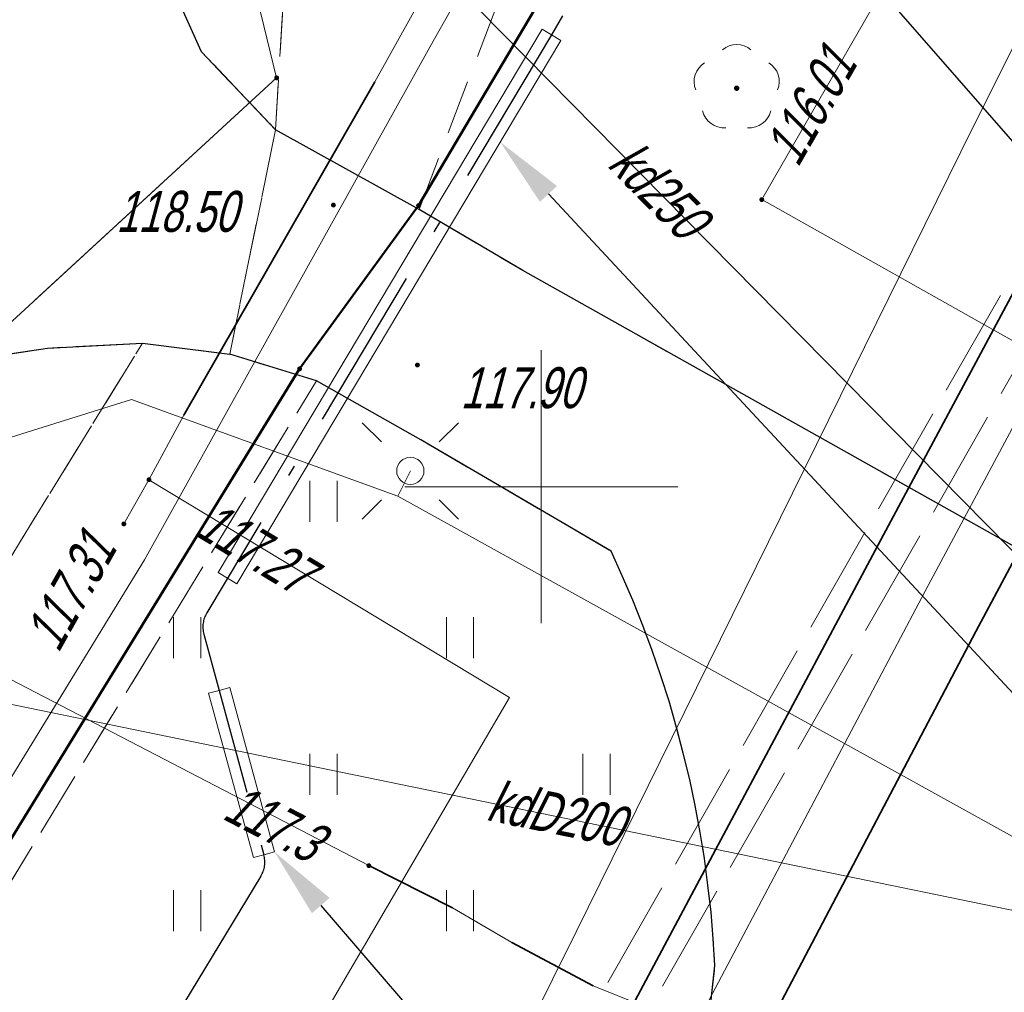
# Model space of a CAD drawing. Extents: x 7463256 to 7464485, y 5957341 to 5958260.
# Tile 130 of 256: x 7463790 to 7463808, y 5957641 to 5957659. Entities that reach past the tile are written whole.
import ezdxf
from ezdxf import colors
from ezdxf.entities.mleader import LeaderData, LeaderLine
from ezdxf.math import Vec2, Vec3

# ---------------------------------------------------------------- set-up
doc = ezdxf.new("R2010")
doc.units = 0
doc.header["$MEASUREMENT"] = 0
for name, pattern in [('1.5_0.5', [2, 1.5, -0.5]), ('218-500', [1, 0.5, -0.5]), ('GAK', [5.2, 3, -1, 0.2, -1]), ('l219_500', [0]), ('mz1.0_0.5', [1.5, 1, -0.5]), ('mz2.0_0.5', [2.5, 2, -0.5])]:
    doc.linetypes.add(name, pattern=pattern)
doc.layers.get('0').update_dxf_attribs({"color": 2, "linetype": 'CONTINUOUS', "lineweight": 5})
for name, color, linetype in [('203-Punkt załamania granicy działki nie stabilizowany', 7, 'CONTINUOUS'), ('218-Granica użytku', 7, 'CONTINUOUS'), ('219-Linia granicy', 7, 'CONTINUOUS'), ('chodnik (powierzchnia)', 7, 'CONTINUOUS'), ('drzewo liściaste (punkt)', 7, 'CONTINUOUS'), ('jezdnia (powierzchnia)', 7, 'CONTINUOUS'), ('krawężnik (linia)', 7, 'CONTINUOUS'), ('latarnia na słupie lub maszcie (punkt)', 7, 'CONTINUOUS'), ('przewód ciepłowniczy (linia)', 7, 'CONTINUOUS'), ('przewód ciepłowniczy - projektowany lub w budowie (linia) - ob. projektowany', 7, 'CONTINUOUS'), ('przewód elektroenergetyczny (linia)', 7, 'CONTINUOUS'), ('przewód gazowy (linia)', 7, 'CONTINUOUS'), ('przewód kanalizacyjny (linia)', 7, 'CONTINUOUS'), ('przewód kanalizacyjny (linia)-Atr1', 7, 'CONTINUOUS'), ('przewód telekomunikacyjny (linia)', 7, 'CONTINUOUS'), ('przewód wodociągowy (linia)', 7, 'CONTINUOUS'), ('punkt o określonej wysokości (sieć elektroenergetyczna)', 7, 'CONTINUOUS'), ('punkt o określonej wysokości (sieć elektroenergetyczna)-Atr2', 7, 'CONTINUOUS'), ('punkt o określonej wysokości (sieć gazowa)', 7, 'CONTINUOUS'), ('punkt o określonej wysokości (sieć gazowa)-Atr2', 7, 'CONTINUOUS'), ('punkt o określonej wysokości (sieć wodociągowa)', 7, 'CONTINUOUS'), ('punkt o określonej wysokości (sieć wodociągowa)-Atr2', 7, 'CONTINUOUS'), ('punkt wysokościowy sztuczny', 7, 'CONTINUOUS'), ('punkt wysokościowy sztuczny-Atr2', 7, 'CONTINUOUS'), ('rura ochronna - przewód ciepłowniczy (linia)', 7, 'CONTINUOUS'), ('rura ochronna - przewód elektroenergetyczny (linia)', 7, 'CONTINUOUS'), ('rura ochronna - przewód gazowy (linia)', 7, 'CONTINUOUS'), ('słup (punkt)', 7, 'CONTINUOUS'), ('trawnik (powierzchnia)', 7, 'CONTINUOUS'), ('trawnik (powierzchnia) - symbol', 7, 'CONTINUOUS'), ('Wstawianie ramki sekcyjnej z opisem', 7, 'CONTINUOUS')]:
    doc.layers.add(name, color=color, linetype=linetype)
for name, color, linetype, lineweight in [('@proj.rury', 7, 'CONTINUOUS', 20), ('____proj LSN', 1, 'CONTINUOUS', 5), ('OBMBS-21-18876-opis proj', 1, 'CONTINUOUS', 18)]:
    doc.layers.add(name, color=color, linetype=linetype, lineweight=lineweight)
doc.styles.get("Standard").update_dxf_attribs({"font": 'txt', "width": 0.75})

# ---------------------------------------------------------------- blocks, each defined once
blk = doc.blocks.new('PW01')
at = {"linetype": 'Continuous', "lineweight": 13}
h = blk.add_hatch(color=0, dxfattribs=at)
edge = h.paths.add_edge_path()
edge.add_arc((0, 0), 0.045, 0, 360)
blk = doc.blocks.new('PW02')
at = {"linetype": 'Continuous', "lineweight": 13}
h = blk.add_hatch(color=0, dxfattribs=at)
edge = h.paths.add_edge_path()
edge.add_arc((0, 0), 0.045, 0, 360)
blk = doc.blocks.new('SM04')
at = {"color": 0, "linetype": 'Continuous', "lineweight": 13}
blk.add_circle((0, 0), 0.25, dxfattribs=at)
blk = doc.blocks.new('SM011')
at = {"color": 0, "linetype": 'Continuous', "lineweight": 13}
for p, q in [((-0.53, 0.531), (-0.883, 0.884)), ((0.531, 0.531), (0.884, 0.884)), ((-0.53, -0.53), (-0.883, -0.883)), ((0.531, -0.53), (0.884, -0.883))]:
    blk.add_line(p, q, dxfattribs=at)
blk = doc.blocks.new('OP021')
at = {"linetype": 'Continuous', "lineweight": 13}
h = blk.add_hatch(color=0, dxfattribs=at)
edge = h.paths.add_edge_path()
edge.add_arc((0, 0), 0.05, 0, 360)
at = {"color": 0, "linetype": 'Continuous', "lineweight": 13}
for centre, start, end in [((0, 0.4), 49.272, 130.728), ((-0.38, 0.124), 121.308, 202.548), ((0.38, 0.124), 337.452, 58.692), ((-0.235, -0.324), 193.221, 274.871), ((0.235, -0.324), 265.129, 346.779)]:
    blk.add_arc(centre, 0.4, start, end, dxfattribs=at)
blk = doc.blocks.new('TU04')
at = {"color": 0, "linetype": 'Continuous', "lineweight": 13}
for p, q in [((0, 0), (0, 0.75)), ((0.5, 0), (0.5, 0.75))]:
    blk.add_line(p, q, dxfattribs=at)
blk = doc.blocks.new('203')
at = {"linetype": 'Continuous', "lineweight": 0}
h = blk.add_hatch(color=0, dxfattribs=at)
edge = h.paths.add_edge_path()
edge.add_arc((0, 0), 0.045, 0, 360)

msp = doc.modelspace()

# ---------------------------------------------------------------- linework, layer by layer
at = {"layer": '218-Granica użytku', "color": 3, "linetype": '218-500', "lineweight": 18, "flags": 128}
for points in [[(7463797.75, 5957655.15), (7463810.58, 5957676.81)], [(7463795.57, 5957652.16), (7463797.75, 5957655.15)], [(7463776.38, 5957620.91), (7463795.57, 5957652.16)]]:
    msp.add_lwpolyline(points, dxfattribs=at)
at = {"layer": '219-Linia granicy', "color": 3, "linetype": 'l219_500', "lineweight": 50, "flags": 128}
for points in [[(7463810.58, 5957676.81), (7463797.75, 5957655.15)], [(7463797.75, 5957655.15), (7463795.57, 5957652.16)], [(7463795.57, 5957652.16), (7463776.38, 5957620.91)]]:
    msp.add_lwpolyline(points, dxfattribs=at)
at = {"layer": '@proj.rury'}
for p, q in [((7463794.078, 5957648.43), (7463800.013, 5957658.382)), ((7463800.013, 5957658.382), (7463800.184, 5957658.279)), ((7463800.356, 5957658.177), (7463800.184, 5957658.279)), ((7463794.421, 5957648.225), (7463800.356, 5957658.177)), ((7463794.078, 5957648.43), (7463794.25, 5957648.327)), ((7463794.421, 5957648.225), (7463794.25, 5957648.327)), ((7463794.29, 5957646.322), (7463794.097, 5957646.269)), ((7463795.109, 5957643.313), (7463794.29, 5957646.322)), ((7463793.904, 5957646.217), (7463794.097, 5957646.269)), ((7463794.723, 5957643.208), (7463793.904, 5957646.217)), ((7463794.723, 5957643.208), (7463794.916, 5957643.26)), ((7463795.109, 5957643.313), (7463794.916, 5957643.26))]:
    msp.add_line(p, q, dxfattribs=at)
at = {"layer": 'chodnik (powierzchnia)', "color": 7, "linetype": 'mz1.0_0.5', "lineweight": 18, "flags": 128}
for points in [[(7463797.76, 5957655.08), (7463800.8, 5957663.06), (7463802.95, 5957666.43), (7463813.19, 5957681.25), (7463816.64, 5957685.75), (7463817.36, 5957686.65), (7463822.09, 5957692), (7463827.02, 5957697.06), (7463832.22, 5957702.1), (7463836.16, 5957705.47), (7463839.4, 5957707.89), (7463844.26, 5957710.96), (7463847.64, 5957712.88), (7463848.74, 5957713.49), (7463855.16, 5957717.14), (7463854.76, 5957719.2), (7463853.89, 5957720.78), (7463852.79, 5957721.69), (7463851.14, 5957722.42), (7463850.42, 5957722.32), (7463846.1, 5957719.79), (7463840.56, 5957716.65), (7463836.11, 5957713.89), (7463831.61, 5957710.47), (7463828.31, 5957707.66), (7463822.22, 5957701.89), (7463817.3, 5957696.82), (7463812.7, 5957691.61), (7463812.45, 5957691.34), (7463806.98, 5957684.37), (7463807.52, 5957684), (7463804.29, 5957679.25), (7463802.21, 5957675.81), (7463795.61, 5957664.59), (7463795.13, 5957656.54)], [(7463787.85, 5957644.77), (7463792.69, 5957652.63), (7463794.29, 5957652.43), (7463795.88, 5957651.94), (7463747.16, 5957572.18), (7463743.26, 5957568.37), (7463741.87, 5957569.43), (7463740.85, 5957570.49), (7463740.25, 5957571.39), (7463741.42, 5957573.14), (7463744.53, 5957573.74), (7463745.61, 5957575.53)]]:
    msp.add_lwpolyline(points, close=True, dxfattribs=at)
at = {"layer": 'jezdnia (powierzchnia)', "color": 7, "linetype": '1.5_0.5', "lineweight": 18, "flags": 128}
msp.add_lwpolyline([(7464435.78, 5957969.39), (7464432.43, 5957972.86), (7464429.42, 5957974.41), (7464426.04, 5957975.11), (7464423.57, 5957975.29), (7464415.47, 5957975.65), (7464371.24, 5957977.61), (7464365.3, 5957977.72), (7464358.84, 5957977.54), (7464346.65, 5957976.28), (7464334.12, 5957974.86), (7464314.08, 5957972.37), (7464311.27, 5957971.79), (7464308.65, 5957970.79), (7464306.54, 5957969.49), (7464304.63, 5957967.74), (7464302.38, 5957964.84), (7464301.74, 5957963.57), (7464301.19, 5957962.16), (7464300.69, 5957960.13), (7464300.42, 5957957.35), (7464300.44, 5957956.63), (7464301.34, 5957947.07), (7464297.39, 5957932.65), (7464296.35, 5957938.67), (7464295.41, 5957944.67), (7464295.17, 5957946.64), (7464294.07, 5957955.56), (7464293.61, 5957956.95), (7464292.71, 5957958.8), (7464291.04, 5957961.16), (7464288.7, 5957963.43), (7464286.48, 5957964.87), (7464282.67, 5957966.24), (7464279.68, 5957966.6), (7464275.55, 5957966.1), (7464272.53, 5957965.24), (7464268.15, 5957963.7), (7464261.6, 5957961.09), (7464256.13, 5957958.63), (7464254.19, 5957957.73), (7464203.13, 5957927.95), (7464201.44, 5957926.95), (7464180.61, 5957914.62), (7464165.37, 5957905.54), (7464161.93, 5957903.53), (7464100.25, 5957867.28), (7464064.71, 5957846.22), (7464055.2, 5957840.55), (7464053.84, 5957839.49), (7464052.69, 5957837.84), (7464051.91, 5957836.3), (7464051.31, 5957834.34), (7464051.05, 5957832.31), (7464051.31, 5957830.32), (7464051.63, 5957829.49), (7464053.32, 5957826.48), (7464047.06, 5957824.65), (7464046.37, 5957825.86), (7464044.81, 5957827.52), (7464043.6, 5957828.27), (7464042.09, 5957829.03), (7464040.11, 5957829.49), (7464038.12, 5957829.49), (7464036.05, 5957829.05), (7464034.47, 5957828.33), (7463990.77, 5957802.57), (7463984.67, 5957799.1), (7463963.97, 5957788.11), (7463953.9, 5957782.45), (7463916.77, 5957760.61), (7463915.43, 5957759.41), (7463915.19, 5957759.06), (7463914.98, 5957758.7), (7463914.81, 5957758.32), (7463914.66, 5957757.92), (7463914.55, 5957757.51), (7463914.48, 5957757.1), (7463914.44, 5957756.68), (7463914.43, 5957756.26), (7463914.83, 5957754.63), (7463915.69, 5957753.07), (7463915.97, 5957752.41), (7463916.13, 5957752.13), (7463917.59, 5957749.55), (7463915.13, 5957748.12), (7463913.12, 5957750.74), (7463911.87, 5957752.81), (7463910.63, 5957754.01), (7463910.25, 5957754.23), (7463909.85, 5957754.42), (7463909.44, 5957754.57), (7463909.02, 5957754.68), (7463908.58, 5957754.76), (7463908.15, 5957754.79), (7463907.71, 5957754.78), (7463907.27, 5957754.73), (7463905.57, 5957754.08), (7463866.26, 5957731.41), (7463858.61, 5957727.02), (7463857.72, 5957725.98), (7463855.16, 5957717.14), (7463854.76, 5957719.2), (7463853.89, 5957720.78), (7463852.79, 5957721.69), (7463851.14, 5957722.42), (7463850.42, 5957722.32), (7463846.1, 5957719.79), (7463840.56, 5957716.65), (7463836.11, 5957713.89), (7463831.61, 5957710.47), (7463828.31, 5957707.66), (7463822.22, 5957701.89), (7463817.3, 5957696.82), (7463812.7, 5957691.61), (7463812.45, 5957691.34), (7463806.98, 5957684.37), (7463803.64, 5957679.75), (7463801.45, 5957676.28), (7463793.55, 5957663.48), (7463792.86, 5957661.7), (7463792.97, 5957659.75), (7463793.77, 5957657.97), (7463795.13, 5957656.54), (7463794.29, 5957652.43), (7463792.69, 5957652.63), (7463790.95, 5957652.54), (7463789.5, 5957652.32), (7463787.98, 5957651.93), (7463786.22, 5957650.98), (7463785.18, 5957649.81), (7463783.63, 5957647.28), (7463741.4, 5957578.12), (7463740.09, 5957575.93), (7463739.68, 5957574.67), (7463739.8, 5957572.76), (7463740.25, 5957571.39), (7463740.85, 5957570.49), (7463741.87, 5957569.43), (7463743.26, 5957568.37), (7463741.42, 5957565.08), (7463740.12, 5957565.67), (7463738.77, 5957566.02), (7463737.29, 5957566.06), (7463735.98, 5957565.85), (7463734.34, 5957565.14), (7463733.02, 5957564.22), (7463732.29, 5957563.18), (7463701.08, 5957512.16), (7463700.31, 5957510.77), (7463700.32, 5957510.77), (7463696.94, 5957505.36), (7463687.39, 5957489.52), (7463687.14, 5957489.11), (7463686.89, 5957488.7), (7463686.65, 5957488.29), (7463686.42, 5957487.87), (7463686.19, 5957487.45), (7463685.97, 5957487.02), (7463685.76, 5957486.59), (7463685.55, 5957486.16), (7463685.35, 5957485.73), (7463685.15, 5957485.29), (7463684.96, 5957484.85), (7463684.77, 5957484.4), (7463684.58, 5957483.96), (7463684.39, 5957483.51), (7463684.21, 5957483.06), (7463684.03, 5957482.61), (7463683.85, 5957482.17), (7463683.67, 5957481.72), (7463683.5, 5957481.27), (7463683.32, 5957480.81), (7463683.15, 5957480.36), (7463682.98, 5957479.91), (7463682.81, 5957479.45), (7463682.65, 5957479), (7463682.49, 5957478.54), (7463682.32, 5957478.08), (7463682.17, 5957477.62), (7463682.01, 5957477.15), (7463681.86, 5957476.69), (7463681.71, 5957476.22), (7463681.56, 5957475.76), (7463681.41, 5957475.29), (7463681.27, 5957474.82), (7463681.13, 5957474.35), (7463681, 5957473.88), (7463680.87, 5957473.41), (7463680.74, 5957472.94), (7463680.61, 5957472.47), (7463680.48, 5957471.99), (7463680.36, 5957471.52), (7463680.25, 5957471.05), (7463680.13, 5957470.57), (7463680.02, 5957470.09), (7463679.91, 5957469.61), (7463679.81, 5957469.12), (7463679.71, 5957468.64), (7463679.61, 5957468.16), (7463679.52, 5957467.67), (7463679.42, 5957467.19), (7463679.33, 5957466.7), (7463679.25, 5957466.22), (7463679.16, 5957465.73), (7463679.08, 5957465.25), (7463679, 5957464.76), (7463678.93, 5957464.27), (7463678.85, 5957463.78), (7463678.78, 5957463.28), (7463678.72, 5957462.79), (7463678.65, 5957462.3), (7463678.59, 5957461.81), (7463678.53, 5957461.31), (7463678.47, 5957460.82), (7463678.42, 5957460.33), (7463678.36, 5957459.83), (7463678.31, 5957459.34), (7463678.26, 5957458.84), (7463678.22, 5957458.35), (7463678.17, 5957457.85), (7463678.13, 5957457.36), (7463678.09, 5957456.86), (7463678.05, 5957456.37), (7463678.02, 5957455.87), (7463677.99, 5957455.41), (7463677.96, 5957454.94), (7463677.93, 5957454.48), (7463677.91, 5957454.01), (7463677.89, 5957453.55), (7463677.87, 5957453.08), (7463677.86, 5957452.62), (7463677.85, 5957452.15), (7463677.84, 5957451.69), (7463677.84, 5957451.22), (7463677.84, 5957450.76), (7463677.85, 5957450.29), (7463677.86, 5957449.83), (7463677.87, 5957449.36), (7463670.59, 5957467.12), (7463670.68, 5957467.58), (7463670.78, 5957468.04), (7463670.89, 5957468.5), (7463670.99, 5957468.96), (7463671.11, 5957469.42), (7463671.22, 5957469.87), (7463671.34, 5957470.33), (7463671.46, 5957470.78), (7463671.59, 5957471.24), (7463671.72, 5957471.69), (7463671.86, 5957472.14), (7463672, 5957472.59), (7463672.14, 5957473.04), (7463673.46, 5957477.28), (7463673.58, 5957477.76), (7463673.68, 5957478.24), (7463673.77, 5957478.73), (7463673.84, 5957479.22), (7463673.89, 5957479.71), (7463673.93, 5957480.2), (7463673.95, 5957480.7), (7463673.95, 5957481.19), (7463673.93, 5957481.63), (7463673.91, 5957482.08), (7463673.86, 5957482.52), (7463673.81, 5957482.96), (7463673.74, 5957483.4), (7463673.66, 5957483.84), (7463673.57, 5957484.28), (7463673.47, 5957484.71), (7463673.35, 5957485.14), (7463673.2, 5957485.61), (7463673.02, 5957486.08), (7463672.82, 5957486.54), (7463672.6, 5957486.99), (7463672.36, 5957487.42), (7463672.1, 5957487.85), (7463671.82, 5957488.26), (7463671.52, 5957488.66), (7463671.25, 5957489.02), (7463670.95, 5957489.36), (7463670.64, 5957489.68), (7463670.3, 5957489.97), (7463669.95, 5957490.25), (7463669.57, 5957490.5), (7463669.19, 5957490.73), (7463668.78, 5957490.93), (7463668.37, 5957491.1), (7463667.96, 5957491.31), (7463667.54, 5957491.51), (7463667.12, 5957491.7), (7463666.7, 5957491.89), (7463666.27, 5957492.06), (7463665.84, 5957492.23), (7463665.41, 5957492.38), (7463664.97, 5957492.53), (7463642.84, 5957508.24), (7463669.89, 5957497.69), (7463670.31, 5957497.52), (7463670.74, 5957497.36), (7463671.18, 5957497.22), (7463671.62, 5957497.11), (7463672.07, 5957497.01), (7463672.52, 5957496.93), (7463672.97, 5957496.87), (7463673.43, 5957496.83), (7463673.89, 5957496.8), (7463674.34, 5957496.8), (7463674.8, 5957496.82), (7463675.3, 5957496.85), (7463675.79, 5957496.9), (7463676.29, 5957496.96), (7463676.78, 5957497.02), (7463677.27, 5957497.1), (7463677.76, 5957497.19), (7463678.25, 5957497.29), (7463678.74, 5957497.4), (7463679.22, 5957497.52), (7463679.7, 5957497.65), (7463680.18, 5957497.79), (7463680.66, 5957497.94), (7463681.12, 5957498.11), (7463681.59, 5957498.29), (7463682.05, 5957498.49), (7463682.49, 5957498.71), (7463682.94, 5957498.94), (7463683.37, 5957499.19), (7463683.81, 5957499.43), (7463684.24, 5957499.68), (7463684.65, 5957499.96), (7463685.06, 5957500.25), (7463685.45, 5957500.55), (7463685.83, 5957500.88), (7463686.2, 5957501.21), (7463686.55, 5957501.56), (7463686.89, 5957501.93), (7463688.47, 5957503.86), (7463689.58, 5957505.52), (7463695.05, 5957514.51), (7463697.35, 5957517.63), (7463699.52, 5957521.26), (7463701.68, 5957524.9), (7463703.98, 5957528.54), (7463706.45, 5957532.61), (7463709.76, 5957538.71), (7463712.45, 5957543.07), (7463719.87, 5957554.72), (7463722.1, 5957558.36), (7463724.25, 5957562.41), (7463732.9, 5957576.65), (7463767.27, 5957632.9), (7463796.54, 5957680.74), (7463799.31, 5957684.89), (7463802.28, 5957688.92), (7463805.13, 5957692.62), (7463808.07, 5957696.14), (7463812, 5957700.58), (7463813.05, 5957701.59), (7463815.17, 5957703.91), (7463818.63, 5957707.32), (7463821.81, 5957710.38), (7463824, 5957712.35), (7463825.06, 5957713.31), (7463827.47, 5957715.22), (7463831.55, 5957718.14), (7463834.51, 5957720.09), (7463871.58, 5957742.02), (7463872.84, 5957742.74), (7463873.73, 5957743.25), (7463884.95, 5957749.82), (7463947.94, 5957787.04), (7463958.13, 5957793.13), (7463978.66, 5957805.82), (7463992.86, 5957814.5), (7464021.02, 5957831.03), (7464036.35, 5957840.19), (7464045.52, 5957845.62), (7464072.76, 5957861.89), (7464098.08, 5957876.78), (7464143.2, 5957903.29), (7464143.83, 5957904.35), (7464144.42, 5957906.04), (7464144.87, 5957907.87), (7464144.93, 5957908.37), (7464145, 5957909.96), (7464144.74, 5957911.42), (7464152.37, 5957912.8), (7464152.74, 5957912.55), (7464154.03, 5957911.87), (7464155.59, 5957911.35), (7464156.76, 5957911.33), (7464160.57, 5957913.58), (7464192.28, 5957932.28), (7464213.7, 5957945.07), (7464214.43, 5957945.48), (7464238.65, 5957959.71), (7464249.15, 5957965.6), (7464251.26, 5957966.66), (7464253.69, 5957967.84), (7464257.35, 5957969.46), (7464261.98, 5957971.33), (7464263.31, 5957972), (7464273.13, 5957975.13), (7464277.92, 5957976.24), (7464280.42, 5957977.04), (7464282.71, 5957978.14), (7464285.69, 5957980.47), (7464287.52, 5957982.76), (7464288.9, 5957985.47), (7464289.81, 5957990.22), (7464289.57, 5957993.19), (7464288.87, 5958000.11), (7464295.35, 5958000.29), (7464295.83, 5957995.88), (7464296.53, 5957992.32), (7464297.86, 5957989.04), (7464299.36, 5957986.74), (7464301.71, 5957984.36), (7464305.3, 5957982.36), (7464307.82, 5957981.66), (7464311.17, 5957981.45), (7464364.74, 5957987.95), (7464391.32, 5957991.11), (7464398.1, 5957991.95), (7464414.27, 5957994.02), (7464414.84, 5957994.09), (7464425.44, 5957995.47), (7464427.97, 5957995.83), (7464434.5, 5957997.95), (7464434.9, 5957998.22), (7464435.3, 5957998.5), (7464435.68, 5957998.8), (7464436.05, 5957999.11), (7464436.4, 5957999.44), (7464436.74, 5957999.78), (7464437.07, 5958000.13), (7464437.39, 5958000.5), (7464437.69, 5958000.88), (7464437.97, 5958001.27), (7464438.24, 5958001.67), (7464438.49, 5958002.08), (7464438.73, 5958002.5), (7464438.95, 5958002.94), (7464439.15, 5958003.37), (7464439.33, 5958003.82), (7464439.5, 5958004.28), (7464439.65, 5958004.74), (7464439.78, 5958005.2), (7464439.89, 5958005.67), (7464439.98, 5958006.15), (7464440.05, 5958006.62), (7464440.11, 5958007.1), (7464440.14, 5958007.59), (7464440.16, 5958008.07), (7464437.87, 5957962.55), (7464436.62, 5957968.02)], close=True, dxfattribs=at)
msp.add_lwpolyline([(7463836.936, 5957631.731), (7463835.89, 5957631.63), (7463833.59, 5957631.73), (7463831.75, 5957632.1), (7463829.95, 5957632.74), (7463827.05, 5957634.37), (7463815, 5957641.29), (7463814.55, 5957641.41), (7463814.1, 5957641.51), (7463813.64, 5957641.57), (7463813.18, 5957641.61), (7463812.72, 5957641.61), (7463812.25, 5957641.58), (7463811.79, 5957641.52), (7463811.34, 5957641.43), (7463810.89, 5957641.31), (7463810.45, 5957641.16), (7463810.02, 5957640.98), (7463809.61, 5957640.77), (7463809.21, 5957640.54), (7463808.82, 5957640.29), (7463808.46, 5957640), (7463808.13, 5957639.67), (7463807.84, 5957639.31), (7463807.58, 5957638.92), (7463807.38, 5957638.5), (7463807.21, 5957638.07), (7463807.1, 5957637.62), (7463804.3, 5957617.99), (7463804.27, 5957617.52), (7463804.28, 5957617.05), (7463804.34, 5957616.59), (7463804.45, 5957616.13), (7463804.59, 5957615.69), (7463804.78, 5957615.26), (7463805.01, 5957614.85), (7463805.27, 5957614.47), (7463805.58, 5957614.11), (7463805.91, 5957613.78), (7463806.32, 5957613.36), (7463806.26, 5957613.25), (7463809.51, 5957611.39), (7463808.65, 5957609.89), (7463802.28, 5957613.54), (7463799.91, 5957609.4), (7463798.88, 5957609.97), (7463798.54, 5957609.38), (7463797.14, 5957610.14), (7463799.76, 5957614.73), (7463798.58, 5957615.74), (7463799.47, 5957617.4), (7463800.49, 5957619.79), (7463802.2, 5957632.08), (7463803.18, 5957641.23), (7463803.15, 5957641.72), (7463803.11, 5957642.21), (7463803.05, 5957642.7), (7463802.99, 5957643.19), (7463802.91, 5957643.67), (7463802.82, 5957644.16), (7463802.72, 5957644.64), (7463802.6, 5957645.12), (7463802.48, 5957645.59), (7463802.34, 5957646.07), (7463802.19, 5957646.54), (7463802.03, 5957647), (7463801.86, 5957647.46), (7463801.68, 5957647.92), (7463801.48, 5957648.37), (7463801.28, 5957648.82), (7463797.79, 5957650.86), (7463795.88, 5957651.94), (7463794.29, 5957652.43), (7463795.13, 5957656.54), (7463797.76, 5957655.08), (7463799.66, 5957653.96), (7463812.93, 5957646.51), (7463815.35, 5957645.69), (7463817.29, 5957645.92), (7463819.75, 5957646.5), (7463818.35, 5957653.23), (7463822.86, 5957660.09), (7463825.59, 5957658.64), (7463821.73, 5957652.04), (7463831.57, 5957646.28), (7463830.29, 5957643.95), (7463828.44, 5957640.74), (7463829.21, 5957637.35), (7463831.57, 5957635.8), (7463832.35, 5957635.43), (7463833.47, 5957634.9), (7463835.21, 5957634.51), (7463838.7, 5957635), (7463839.183, 5957635.257)], dxfattribs=at)
at = {"layer": 'krawężnik (linia)', "color": 7, "linetype": 'Continuous', "lineweight": 25, "flags": 128}
for points in [[(7463795.13, 5957656.54), (7463793.77, 5957657.97), (7463792.97, 5957659.75), (7463792.86, 5957661.7), (7463793.55, 5957663.48), (7463801.45, 5957676.28), (7463803.64, 5957679.75), (7463806.98, 5957684.37), (7463812.45, 5957691.34), (7463812.7, 5957691.61), (7463817.3, 5957696.82), (7463822.22, 5957701.89), (7463828.31, 5957707.66), (7463831.61, 5957710.47), (7463836.11, 5957713.89), (7463840.56, 5957716.65), (7463846.1, 5957719.79), (7463850.42, 5957722.32), (7463851.14, 5957722.42), (7463852.79, 5957721.69), (7463853.89, 5957720.78), (7463854.76, 5957719.2), (7463855.16, 5957717.14)], [(7463817.29, 5957645.92), (7463815.35, 5957645.69), (7463812.93, 5957646.51), (7463799.66, 5957653.96), (7463797.76, 5957655.08), (7463795.13, 5957656.54)], [(7463783.63, 5957647.28), (7463785.18, 5957649.81), (7463786.22, 5957650.98), (7463787.98, 5957651.93), (7463789.5, 5957652.32), (7463790.95, 5957652.54), (7463792.69, 5957652.63), (7463794.29, 5957652.43)], [(7463798.58, 5957615.74), (7463799.47, 5957617.4), (7463800.49, 5957619.79), (7463802.2, 5957632.08), (7463803.18, 5957641.23), (7463803.15, 5957641.72), (7463803.11, 5957642.21), (7463803.05, 5957642.7), (7463802.99, 5957643.19), (7463802.91, 5957643.67), (7463802.82, 5957644.16), (7463802.72, 5957644.64), (7463802.6, 5957645.12), (7463802.48, 5957645.59), (7463802.34, 5957646.07), (7463802.19, 5957646.54), (7463802.03, 5957647), (7463801.86, 5957647.46), (7463801.68, 5957647.92), (7463801.48, 5957648.37), (7463801.28, 5957648.82), (7463797.79, 5957650.86), (7463795.88, 5957651.94), (7463794.29, 5957652.43)]]:
    msp.add_lwpolyline(points, dxfattribs=at)
at = {"layer": 'przewód ciepłowniczy (linia)', "color": 212, "linetype": 'Continuous', "lineweight": 18, "flags": 128}
msp.add_lwpolyline([(7463714.95, 5957467.7), (7463716.83, 5957468.66), (7463718.66, 5957469.79), (7463721.77, 5957476.06), (7463726.22, 5957485.1), (7463739.86, 5957513.05), (7463728.15, 5957518.6), (7463733.71, 5957529.74), (7463743, 5957525.52), (7463760.03, 5957559.51), (7463769.42, 5957578.09), (7463774.63, 5957588.22), (7463781.13, 5957600.61), (7463786.87, 5957611.54), (7463793.25, 5957623.72), (7463784.44, 5957628.6), (7463789.66, 5957638.21), (7463799.63, 5957634.09), (7463807.09, 5957648.19), (7463816.56, 5957665.9), (7463826.55, 5957684.75)], dxfattribs=at)
at = {"layer": 'przewód ciepłowniczy - projektowany lub w budowie (linia) - ob. projektowany', "color": 212, "linetype": 'mz2.0_0.5', "lineweight": 18, "flags": 128}
for points in [[(7463668.14, 5957490.77), (7463695.62, 5957456.95), (7463717.02, 5957471.18), (7463738.99, 5957512.97), (7463727.62, 5957518.36), (7463733.54, 5957530.34), (7463741.06, 5957526.71), (7463791.26, 5957624.54), (7463783.84, 5957628.41), (7463789.4, 5957639.16), (7463797.8, 5957634.94), (7463827.45, 5957686.81)], [(7463667.43, 5957490.23), (7463695.43, 5957455.75), (7463717.71, 5957470.56), (7463740.22, 5957513.38), (7463728.83, 5957518.78), (7463733.95, 5957529.14), (7463741.46, 5957525.52), (7463792.47, 5957624.93), (7463785.05, 5957628.8), (7463789.79, 5957637.95), (7463798.16, 5957633.75), (7463828.18, 5957686.27)]]:
    msp.add_lwpolyline(points, dxfattribs=at)
at = {"layer": 'przewód elektroenergetyczny (linia)', "color": 1, "linetype": 'Continuous', "lineweight": 18, "flags": 128}
for points in [[(7463741.47, 5957576.54), (7463741.71, 5957575.67), (7463744.91, 5957573.96), (7463747.42, 5957577.91), (7463748.13, 5957579.07), (7463752.8, 5957586.64), (7463759.16, 5957597.05), (7463766.69, 5957609.02), (7463774.36, 5957622.28), (7463780.8, 5957632.52), (7463789.01, 5957645.83), (7463786.83, 5957649.83), (7463788.2, 5957650.68), (7463789.99, 5957652.75), (7463795.15, 5957657.49), (7463794.16, 5957661.56), (7463797.11, 5957666.92), (7463799.75, 5957671.12)], [(7463740.18, 5957593.1), (7463752.29, 5957611.54), (7463754, 5957617.04), (7463757.94, 5957622.03), (7463761.67, 5957628.22), (7463763.14, 5957632.38), (7463764.73, 5957631.28), (7463770.57, 5957640.94), (7463778.28, 5957653.51), (7463779.4, 5957653.32), (7463785.57, 5957648.91), (7463796.84, 5957643.06), (7463798.37, 5957642.29), (7463799.46, 5957641.65), (7463800.95, 5957640.86), (7463801.86, 5957640.49), (7463808.24, 5957637.36), (7463816.33, 5957632.81)], [(7463797.37, 5957649.83), (7463792.49, 5957651.6), (7463786.83, 5957649.83), (7463786.76, 5957649.77)], [(7463797.6, 5957650.29), (7463797.37, 5957649.83), (7463813.75, 5957640.76), (7463828.62, 5957632.3)]]:
    msp.add_lwpolyline(points, dxfattribs=at)
at = {"layer": 'przewód gazowy (linia)', "color": 40, "linetype": 'Continuous', "lineweight": 18, "flags": 128}
for points in [[(7463754.16, 5957577.62), (7463755.08, 5957579.07), (7463756.97, 5957582.07), (7463763.18, 5957592.29), (7463769.96, 5957593.55), (7463774.62, 5957601.94), (7463780.93, 5957613.57), (7463786.57, 5957623.63), (7463795.1, 5957638.76), (7463799.42, 5957646.14), (7463792.81, 5957650.13), (7463793.45, 5957651.31), (7463796.95, 5957657.42), (7463800.07, 5957663.02), (7463808.47, 5957678.19)], [(7463792.35, 5957649.32), (7463792.81, 5957650.13)]]:
    msp.add_lwpolyline(points, dxfattribs=at)
at = {"layer": 'przewód kanalizacyjny (linia)', "color": 34, "linetype": 'Continuous', "lineweight": 18, "flags": 128}
for points in [[(7463811.52, 5957645.9), (7463798.87, 5957658.73)], [(7463773.42, 5957627.33), (7463784.29, 5957643.11), (7463786.76, 5957646.74), (7463809.81, 5957642)]]:
    msp.add_lwpolyline(points, dxfattribs=at)
at = {"layer": 'przewód telekomunikacyjny (linia)', "color": 30, "linetype": 'Continuous', "lineweight": 18, "flags": 128}
msp.add_lwpolyline([(7463693.4, 5957487.69), (7463699.74, 5957497.66), (7463706.06, 5957507.94), (7463714.47, 5957521.36), (7463717.84, 5957526.97), (7463722.74, 5957535.93), (7463735.62, 5957555.64), (7463743.98, 5957569.19), (7463746.02, 5957573.08), (7463749.08, 5957577.99), (7463749.74, 5957579.07), (7463750.83, 5957580.84), (7463759.47, 5957595.19), (7463770.86, 5957613.92), (7463778.08, 5957625.84), (7463785.31, 5957637.76), (7463795.86, 5957632.23), (7463800.64, 5957641.85), (7463807.91, 5957656.58), (7463815.52, 5957671.75)], dxfattribs=at)
at = {"layer": 'przewód wodociągowy (linia)', "color": 5, "linetype": 'Continuous', "lineweight": 18, "flags": 128}
for points in [[(7463964, 5957781.38), (7463955.11, 5957774.98), (7463933.24, 5957762.41), (7463921.23, 5957756.79), (7463878.51, 5957733.13), (7463838.08, 5957710.75), (7463832.78, 5957706.58), (7463819.45, 5957696.12), (7463815.22, 5957688.7), (7463810.31, 5957679.84), (7463805.46, 5957671.29), (7463798.02, 5957658.16), (7463792.73, 5957648.66), (7463790.3, 5957644.69), (7463783.18, 5957631.86), (7463775.69, 5957618.66), (7463769.06, 5957607.08), (7463761.51, 5957593.92), (7463753.17, 5957579.07), (7463752.48, 5957577.83)], [(7463829.35, 5957699.57), (7463816.34, 5957676.65), (7463810.01, 5957665.63), (7463804.04, 5957655.26), (7463809.63, 5957652.12), (7463819.55, 5957646.41), (7463826.19, 5957642.58)]]:
    msp.add_lwpolyline(points, dxfattribs=at)
at = {"layer": 'rura ochronna - przewód ciepłowniczy (linia)', "color": 212, "linetype": 'Continuous', "lineweight": 35, "flags": 128}
for points in [[(7463773.08, 5957587.97), (7463780.03, 5957601.15), (7463791.74, 5957623.28), (7463782.92, 5957628.03), (7463789.19, 5957639.64), (7463799.03, 5957635.55), (7463806.22, 5957649.03), (7463815.81, 5957666.93)], [(7463817.32, 5957664.87), (7463807.96, 5957647.35), (7463800.22, 5957632.62), (7463790.12, 5957636.77), (7463785.95, 5957629.16), (7463794.75, 5957624.15), (7463787.86, 5957610.87), (7463776.18, 5957588.46)]]:
    msp.add_lwpolyline(points, dxfattribs=at)
at = {"layer": 'rura ochronna - przewód elektroenergetyczny (linia)', "color": 1, "linetype": 'Continuous', "lineweight": 35, "flags": 128}
for points in [[(7463795.15, 5957657.49), (7463790.71, 5957653.41)], [(7463796.84, 5957643.06), (7463798.37, 5957642.29)], [(7463799.46, 5957641.65), (7463800.95, 5957640.86)]]:
    msp.add_lwpolyline(points, dxfattribs=at)
at = {"layer": 'rura ochronna - przewód gazowy (linia)', "color": 40, "linetype": 'Continuous', "lineweight": 35, "flags": 128}
msp.add_lwpolyline([(7463793.45, 5957651.31), (7463796.95, 5957657.42)], dxfattribs=at)
at = {"layer": 'trawnik (powierzchnia)', "color": 7, "linetype": 'mz1.0_0.5', "lineweight": 18, "flags": 128}
for points in [[(7463807.52, 5957684), (7463804.29, 5957679.25), (7463802.21, 5957675.81), (7463795.61, 5957664.59), (7463795.13, 5957656.54), (7463793.77, 5957657.97), (7463792.97, 5957659.75), (7463792.86, 5957661.7), (7463793.55, 5957663.48), (7463801.45, 5957676.28), (7463803.64, 5957679.75), (7463806.98, 5957684.37)], [(7463787.85, 5957644.77), (7463783.63, 5957647.28), (7463785.18, 5957649.81), (7463786.22, 5957650.98), (7463787.98, 5957651.93), (7463789.5, 5957652.32), (7463790.95, 5957652.54), (7463792.69, 5957652.63)], [(7463797.79, 5957650.86), (7463801.28, 5957648.82), (7463801.48, 5957648.37), (7463801.68, 5957647.92), (7463801.86, 5957647.46), (7463802.03, 5957647), (7463802.19, 5957646.54), (7463802.34, 5957646.07), (7463802.48, 5957645.59), (7463802.6, 5957645.12), (7463802.72, 5957644.64), (7463802.82, 5957644.16), (7463802.91, 5957643.67), (7463802.99, 5957643.19), (7463803.05, 5957642.7), (7463803.11, 5957642.21), (7463803.15, 5957641.72), (7463803.18, 5957641.23), (7463802.2, 5957632.08), (7463800.49, 5957619.79), (7463799.47, 5957617.4), (7463798.41, 5957615.84), (7463797.71, 5957616.22), (7463790.94, 5957604.15), (7463793.44, 5957620.53), (7463787.22, 5957610.29), (7463781.84, 5957601.18), (7463775.92, 5957590.65), (7463769.08, 5957585.34), (7463767.34, 5957579.07), (7463764.18, 5957567.75), (7463766.62, 5957561.49), (7463766.04, 5957558.04), (7463765.42, 5957557.25), (7463765.09, 5957557.08), (7463764.73, 5957556.96), (7463764.37, 5957556.89), (7463763.99, 5957556.86), (7463763.62, 5957556.88), (7463763.25, 5957556.95), (7463762.9, 5957557.06), (7463762.56, 5957557.22), (7463743.26, 5957568.37), (7463747.16, 5957572.18), (7463795.88, 5957651.94)]]:
    msp.add_lwpolyline(points, close=True, dxfattribs=at)
at = {"layer": 'Wstawianie ramki sekcyjnej z opisem', "color": 7, "linetype": 'Continuous', "lineweight": 13, "flags": 128}
for points in [[(7463800, 5957647.5), (7463800, 5957652.5)], [(7463797.5, 5957650), (7463802.5, 5957650)]]:
    msp.add_lwpolyline(points, dxfattribs=at)

# ---------------------------------------------------------------- block references
at = {"layer": '203-Punkt załamania granicy działki nie stabilizowany', "color": 3, "linetype": 'Continuous', "lineweight": 18}
for p in [(7463797.75, 5957655.15), (7463795.57, 5957652.16)]:
    msp.add_blockref('203', p, dxfattribs=at)
at = {"layer": 'drzewo liściaste (punkt)', "color": 94, "linetype": 'Continuous', "lineweight": 13}
msp.add_blockref('OP021', (7463803.58, 5957657.3), dxfattribs=at)
at = {"layer": 'latarnia na słupie lub maszcie (punkt)', "color": 7, "linetype": 'Continuous', "lineweight": 18}
msp.add_blockref('SM011', (7463797.6, 5957650.29), dxfattribs=at)
at = {"layer": 'punkt o określonej wysokości (sieć elektroenergetyczna)', "color": 1, "linetype": 'Continuous', "lineweight": 13}
for p in [(7463795.15, 5957657.49), (7463796.84, 5957643.06)]:
    msp.add_blockref('PW01', p, dxfattribs=at)
at = {"layer": 'punkt o określonej wysokości (sieć gazowa)', "color": 40, "linetype": 'Continuous', "lineweight": 13}
for p in [(7463792.81, 5957650.13), (7463792.35, 5957649.32)]:
    msp.add_blockref('PW01', p, dxfattribs=at)
at = {"layer": 'punkt o określonej wysokości (sieć wodociągowa)', "color": 5, "linetype": 'Continuous', "lineweight": 13}
msp.add_blockref('PW01', (7463804.04, 5957655.26), dxfattribs=at)
at = {"layer": 'punkt wysokościowy sztuczny', "color": 7, "linetype": 'Continuous', "lineweight": 13}
for p in [(7463796.19, 5957655.16), (7463797.73, 5957652.23)]:
    msp.add_blockref('PW02', p, dxfattribs=at)
at = {"layer": 'słup (punkt)', "color": 7, "linetype": 'Continuous', "lineweight": 18, "rotation": 150.57}
msp.add_blockref('SM04', (7463797.6, 5957650.29), dxfattribs=at)
at = {"layer": 'trawnik (powierzchnia) - symbol', "color": 7, "linetype": 'Continuous', "lineweight": 18}
for p in [(7463795.76, 5957649.36), (7463793.26, 5957646.86), (7463798.26, 5957646.86), (7463795.76, 5957644.36), (7463800.76, 5957644.36), (7463793.26, 5957641.86), (7463798.26, 5957641.86)]:
    msp.add_blockref('TU04', p, dxfattribs=at)

# ---------------------------------------------------------------- texts
at = {"layer": 'przewód kanalizacyjny (linia)-Atr1', "color": 34, "oblique": 15, "width": 0.72}
for s, rotation, p in [('kd250', 314.58, (7463801.19, 5957655.88)), ('kdD200', 348.38, (7463798.97, 5957643.9))]:
    msp.add_text(s, height=0.75, rotation=rotation, dxfattribs=at).set_placement(p)
at = {"layer": 'punkt o określonej wysokości (sieć elektroenergetyczna)-Atr2', "color": 1, "oblique": 15, "width": 0.72}
msp.add_text('117.3', height=0.75, rotation=332.6, dxfattribs=at).set_placement((7463794.13, 5957643.93))
at = {"layer": 'punkt o określonej wysokości (sieć gazowa)-Atr2', "color": 40, "oblique": 15, "width": 0.72}
for s, rotation, p in [('117.27', 328.85, (7463793.62, 5957649.13)), ('117.31', 60.62, (7463791.15, 5957646.94))]:
    msp.add_text(s, height=0.75, rotation=rotation, dxfattribs=at).set_placement(p)
at = {"layer": 'punkt o określonej wysokości (sieć wodociągowa)-Atr2', "color": 5, "oblique": 15, "width": 0.72}
msp.add_text('116.01', height=0.75, rotation=60.05, dxfattribs=at).set_placement((7463804.7, 5957655.83))
at = {"layer": 'punkt wysokościowy sztuczny-Atr2', "color": 7, "oblique": 15, "width": 0.72}
for s, p in [('118.50', (7463792.21, 5957654.67)), ('117.90', (7463798.52, 5957651.44))]:
    msp.add_text(s, height=0.75, dxfattribs=at).set_placement(p)

# ---------------------------------------------------------------- next in the draw order: leaders
at = {"layer": 'OBMBS-21-18876-opis proj', "lineweight": 20}
ml = msp.add_multileader_mtext('Standard', dxfattribs=at)
ml.set_content('\\pxqc;{\\W0.9;\\fArial|b0|i0|c238|p34;proj. kablowa sieć elektroenergetyczna\\P SN 15kV\\P3x NA2XS(FL)2Y 1x150/25mm2\\PL=1572/1650 m}', color=256)
ml.set_leader_properties()
ml.build(insert=Vec2(0, 0))
ml.multileader.update_dxf_attribs({"has_text_frame": 1, "text_right_attachment_type": 0, "dogleg_length": 0.36, "arrow_head_size": 1.3})
ctx = ml.context
ctx.base_point, ctx.char_height, ctx.arrow_head_size, ctx.landing_gap_size, ctx.plane_origin, ctx.plane_x_axis, ctx.plane_y_axis = Vec3(7463837.656, 5957623.711), 1.3, 1.3, 0.09, Vec3(7463763.105, 5957780.549), Vec3(0.765565, 0.643359), Vec3(-0.643359, 0.765565)
ctx.right_attachment = 0
notes = []
notes.append((ctx, [(0, (1, 1, 0), (7463837.38, 5957623.479), (0.765565, 0.643359), 0.36, [(0, [(7463802.904, 5957662.872)], 0, [])])]))
ctx.mtext.insert, ctx.mtext.text_direction, ctx.mtext.rotation, ctx.mtext.width, ctx.mtext.defined_height, ctx.mtext.alignment, ctx.mtext.flow_direction = Vec3(7463842.882, 5957628.971), Vec3(0.765565, 0.643359), 0.698877, 17.55141, 27.692, 2, 5
ctx.mtext.has_bg_fill, ctx.mtext.bg_color, ctx.mtext.bg_scale_factor, ctx.mtext.bg_transparency, ctx.mtext.use_window_bg_color = 1, -1023410167, 1.5, 0, 1
for ctx, leaders in notes:
    for number, flags, end, landing, length, lines in leaders:
        leader = LeaderData()
        leader.index, (leader.has_last_leader_line, leader.has_dogleg_vector, leader.attachment_direction) = number, flags
        leader.last_leader_point, leader.dogleg_vector, leader.dogleg_length = Vec3(end), Vec3(landing), length
        for number, points, colour, breaks in lines:
            line = LeaderLine()
            line.index, line.vertices, line.color, line.breaks = number, Vec3.list(points), colors.encode_raw_color(colour), breaks
            leader.lines.append(line)
        ctx.leaders.append(leader)

# ---------------------------------------------------------------- next in the draw order: leaders
ml = msp.add_multileader_mtext('Standard', dxfattribs=at)
ml.set_content('\\pxqc;{\\W0.9;\\fArial|b0|i0|c238|p34;proj. przecisk mechaniczny SRS160\\PL=12m}', color=256)
ml.set_leader_properties()
ml.build(insert=Vec2(0, 0))
ml.multileader.update_dxf_attribs({"has_text_frame": 1, "text_right_attachment_type": 0, "dogleg_length": 0.36, "arrow_head_size": 1.3})
ctx = ml.context
ctx.base_point, ctx.char_height, ctx.arrow_head_size, ctx.landing_gap_size, ctx.plane_origin, ctx.plane_x_axis, ctx.plane_y_axis = Vec3(7463830.807, 5957607.579, -10.8), 1.3, 1.3, 0.09, Vec3(7463773.888, 5957745.941, -10.8), Vec3(0.765565, 0.643359), Vec3(-0.643359, 0.765565)
ctx.right_attachment, ctx.text_align_type = 0, 2
notes = []
notes.append((ctx, [(0, (1, 1, 0), (7463838.002, 5957614.644, -10.8), (-0.765565, -0.643359), 0.36, [(0, [(7463799.246, 5957656.316, -10.8)], 0, [])])]))
ctx.mtext.insert, ctx.mtext.text_direction, ctx.mtext.rotation, ctx.mtext.width, ctx.mtext.defined_height, ctx.mtext.alignment, ctx.mtext.flow_direction = Vec3(7463834.016, 5957611.294, -10.8), Vec3(0.765565, 0.643359), 0.698877, 11.88735, 27.692, 2, 5
ctx.mtext.has_bg_fill, ctx.mtext.bg_color, ctx.mtext.bg_scale_factor, ctx.mtext.bg_transparency, ctx.mtext.use_window_bg_color = 1, -1023410167, 1.5, 0, 1
for ctx, leaders in notes:
    for number, flags, end, landing, length, lines in leaders:
        leader = LeaderData()
        leader.index, (leader.has_last_leader_line, leader.has_dogleg_vector, leader.attachment_direction) = number, flags
        leader.last_leader_point, leader.dogleg_vector, leader.dogleg_length = Vec3(end), Vec3(landing), length
        for number, points, colour, breaks in lines:
            line = LeaderLine()
            line.index, line.vertices, line.color, line.breaks = number, Vec3.list(points), colors.encode_raw_color(colour), breaks
            leader.lines.append(line)
        ctx.leaders.append(leader)

# ---------------------------------------------------------------- next in the draw order: leaders
ml = msp.add_multileader_mtext('Standard', dxfattribs=at)
ml.set_content('\\pxqc;{\\W0.9;\\fArial|b0|i0|c238|p34;proj. rura osłonowa\\P DVK160\\PL=3m}', color=256)
ml.set_leader_properties()
ml.build(insert=Vec2(0, 0))
ml.multileader.update_dxf_attribs({"has_text_frame": 1, "text_right_attachment_type": 0, "dogleg_length": 0.36, "arrow_head_size": 1.3})
ctx = ml.context
ctx.base_point, ctx.char_height, ctx.arrow_head_size, ctx.landing_gap_size, ctx.plane_origin, ctx.plane_x_axis, ctx.plane_y_axis = Vec3(7463817.639, 5957595.392, -10.8), 1.3, 1.3, 0.09, Vec3(7463754.903, 5957733.234, -10.8), Vec3(0.765565, 0.643359), Vec3(-0.643359, 0.765565)
ctx.right_attachment, ctx.text_align_type = 0, 2
notes = []
notes.append((ctx, [(0, (1, 1, 0), (7463828.133, 5957605.074, -10.8), (-0.765565, -0.643359), 0.36, [(0, [(7463795.109, 5957643.313, -10.8)], 0, [])])]))
ctx.mtext.insert, ctx.mtext.text_direction, ctx.mtext.rotation, ctx.mtext.width, ctx.mtext.defined_height, ctx.mtext.alignment, ctx.mtext.flow_direction = Vec3(7463822.535, 5957600.37, -10.8), Vec3(0.765565, 0.643359), 0.698877, 15.28698, 27.692, 2, 5
ctx.mtext.has_bg_fill, ctx.mtext.bg_color, ctx.mtext.bg_scale_factor, ctx.mtext.bg_transparency, ctx.mtext.use_window_bg_color = 1, -1023410167, 1.5, 0, 1
for ctx, leaders in notes:
    for number, flags, end, landing, length, lines in leaders:
        leader = LeaderData()
        leader.index, (leader.has_last_leader_line, leader.has_dogleg_vector, leader.attachment_direction) = number, flags
        leader.last_leader_point, leader.dogleg_vector, leader.dogleg_length = Vec3(end), Vec3(landing), length
        for number, points, colour, breaks in lines:
            line = LeaderLine()
            line.index, line.vertices, line.color, line.breaks = number, Vec3.list(points), colors.encode_raw_color(colour), breaks
            leader.lines.append(line)
        ctx.leaders.append(leader)

# ---------------------------------------------------------------- next in the draw order: linework, layer by layer
at = {"layer": '____proj LSN', "linetype": 'GAK', "lineweight": 30}
msp.add_lwpolyline([(7463810.989, 5957676.522), (7463800.184, 5957658.279), (7463793.869, 5957647.689, 0.203616), (7463793.816, 5957647.301), (7463794.916, 5957643.26, -0.205626), (7463794.861, 5957642.869), (7463764.816, 5957593.361), (7463764.816, 5957593.361), (7463749.912, 5957569.146), (7463743.314, 5957557.902), (7463734.125, 5957541.63, -0.16646), (7463733.883, 5957541.415), (7463732.047, 5957540.645, 0.154872), (7463731.817, 5957540.449), (7463708.804, 5957503.682), (7463695.786, 5957483.524), (7463691.49, 5957475.813, -0.201055), (7463691.186, 5957475.574), (7463658.858, 5957466.664, -0.374915), (7463658.265, 5957466.949), (7463653.128, 5957478.933), (7463653.128, 5957478.933), (7463644.191, 5957493.359), (7463612.028, 5957521.314)], format="xyb", dxfattribs=at)

doc.saveas('drawing.dxf')
